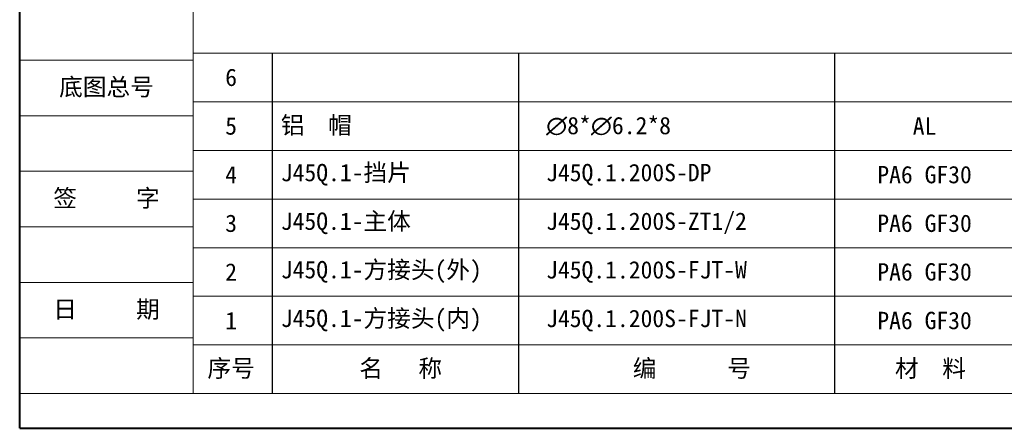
# Model space of a CAD drawing. Header units: millimetres. Extents: x -645 to 830, y -176 to 857.
# Tile 1 of 76: x -645 to -152, y -176 to 28. Entities that reach past the tile are written whole.
import ezdxf

# ---------------------------------------------------------------- set-up
doc = ezdxf.new("R2010")
doc.units = ezdxf.units.MM
doc.linetypes.add('CENTER', pattern=[0.6, 0.375, -0.075, 0.075, -0.075])
doc.layers.add('标注线', color=7, linetype='Continuous', lineweight=15)
doc.styles.add('样式 3.5', font='仿宋_GB2312.ttf')
doc.styles.add('样式 6', font='仿宋_GB2312.ttf')

msp = doc.modelspace()

# ---------------------------------------------------------------- linework, layer by layer
at = {"color": 7, "lineweight": 40}
for q in [(-644.786, 856.588), (816.041, -176.426)]:
    msp.add_line((-644.786, -176.426), q, dxfattribs=at)
at = {"color": 7, "lineweight": 13}
for q in [(-557.832, 839.197), (172.581, -159.035)]:
    msp.add_line((-557.832, -159.035), q, dxfattribs=at)
at = {"color": 7, "lineweight": 15}
for p, q in [((-557.832, 11.395), (19.49, 11.395)), ((-644.786, 7.917), (-557.832, 7.917)), ((-557.832, -12.952), (19.49, -12.952)), ((-644.786, -19.909), (-557.832, -19.909)), ((-557.832, -37.3), (19.49, -37.3)), ((-644.786, -47.734), (-557.832, -47.734)), ((-557.832, -61.647), (19.49, -61.647)), ((-644.786, -75.559), (-557.832, -75.559)), ((-557.832, -85.994), (19.49, -85.994)), ((-644.786, -103.385), (-557.832, -103.385)), ((-557.832, -110.341), (19.49, -110.341)), ((-644.786, -131.21), (-557.832, -131.21)), ((-557.832, -134.688), (172.581, -134.688)), ((-644.786, -159.035), (-557.832, -159.035))]:
    msp.add_line(p, q, dxfattribs=at)
at = {"color": 7}
for p, q in [((-518.232, 11.395), (-518.232, -159.035)), ((-394.994, 11.395), (-394.994, -159.035)), ((-236.463, -159.035), (-236.463, 11.395))]:
    msp.add_line(p, q, dxfattribs=at)

# ---------------------------------------------------------------- texts
at = {"color": 7, "linetype": 'CENTER', "lineweight": 18, "char_height": 8.6954, "width": 86.95403, "attachment_point": 5, "style": '样式 3.5'}
for s, insert in [('\\f宋体|b0|i0|c134|p2;底图总号', (-601.309, -5.996)), ('\\f宋体|b0|i0|c134|p2;签     字', (-601.309, -61.647)), ('\\f宋体|b0|i0|c134|p2;日     期', (-601.309, -117.297))]:
    msp.add_mtext(s, dxfattribs=dict(at, insert=insert))
at = {"layer": '标注线', "color": 7, "lineweight": 18, "char_height": 6.26069, "style": '样式 6'}
for s, insert, width, attachment_point in [('{\\H1.389x;6}', (-538.886, -0.779), 41.73793, 5), ('{\\H1.389x;铝  帽}', (-513.979, -25.126), 156.50043, 4), ('{\\H1.389x;5}', (-538.886, -25.126), 41.73793, 5), ('{\\fISOCPEUR|b0|i0|c0|p34;\\H1.389x;∅\\fFangSong_GB2312|b0|i0|c134|p49;8*\\fISOCPEUR|b0|i0|c0|p34;∅\\fFangSong_GB2312|b0|i0|c134|p49;6.2*8}', (-381.088, -25.126), 120.34268, 4), ('{\\H1.389x;AL}', (-191.505, -25.126), 49.29942, 5), ('{\\H1.389x;PA6 GF30}', (-191.505, -49.473), 49.29942, 5), ('{\\H1.389x;J45Q.1-挡片}', (-513.979, -49.473), 156.50043, 4), ('{\\H1.389x;4}', (-538.886, -49.473), 41.73793, 5), ('{\\H1.389x;J45Q.1.200S-DP}', (-381.088, -49.473), 120.34268, 4), ('{\\H1.389x;PA6 GF30}', (-191.505, -73.82), 49.29942, 5), ('{\\H1.389x;J45Q.1-主体}', (-513.979, -73.82), 120.44766, 4), ('{\\H1.389x;J45Q.1.200S-ZT1/2}', (-381.088, -73.82), 120.34268, 4), ('{\\H1.389x;3}', (-538.886, -73.82), 41.73793, 5), ('{\\H1.389x;PA6 GF30}', (-191.505, -98.167), 49.29942, 5), ('{\\H1.389x;2}', (-538.886, -98.167), 41.73793, 5), ('{\\H1.389x;J45Q.1-方接头(外)}', (-513.979, -98.167), 156.50043, 4), ('{\\H1.389x;J45Q.1.200S-FJT-W}', (-381.088, -98.167), 120.34268, 4), ('{\\H1.389x;PA6 GF30}', (-191.505, -122.515), 49.29942, 5), ('{\\H1.389x;1}', (-538.886, -122.515), 41.73793, 5), ('{\\H1.389x;J45Q.1-方接头(内)}', (-513.979, -122.515), 148.44796, 4), ('{\\H1.389x;J45Q.1.200S-FJT-N}', (-381.088, -122.515), 120.34268, 4), ('{\\H1.389x;序号}', (-538.886, -146.862), 41.73793, 5), ('{\\H1.389x;名   称}', (-453.93, -146.862), 83.26718, 5), ('{\\H1.389x;编      号}', (-308.057, -146.862), 120.34268, 5), ('{\\H1.389x; 材  料}', (-191.505, -146.862), 49.29942, 5)]:
    msp.add_mtext(s, dxfattribs=dict(at, insert=insert, width=width, attachment_point=attachment_point))

doc.saveas('drawing.dxf')
